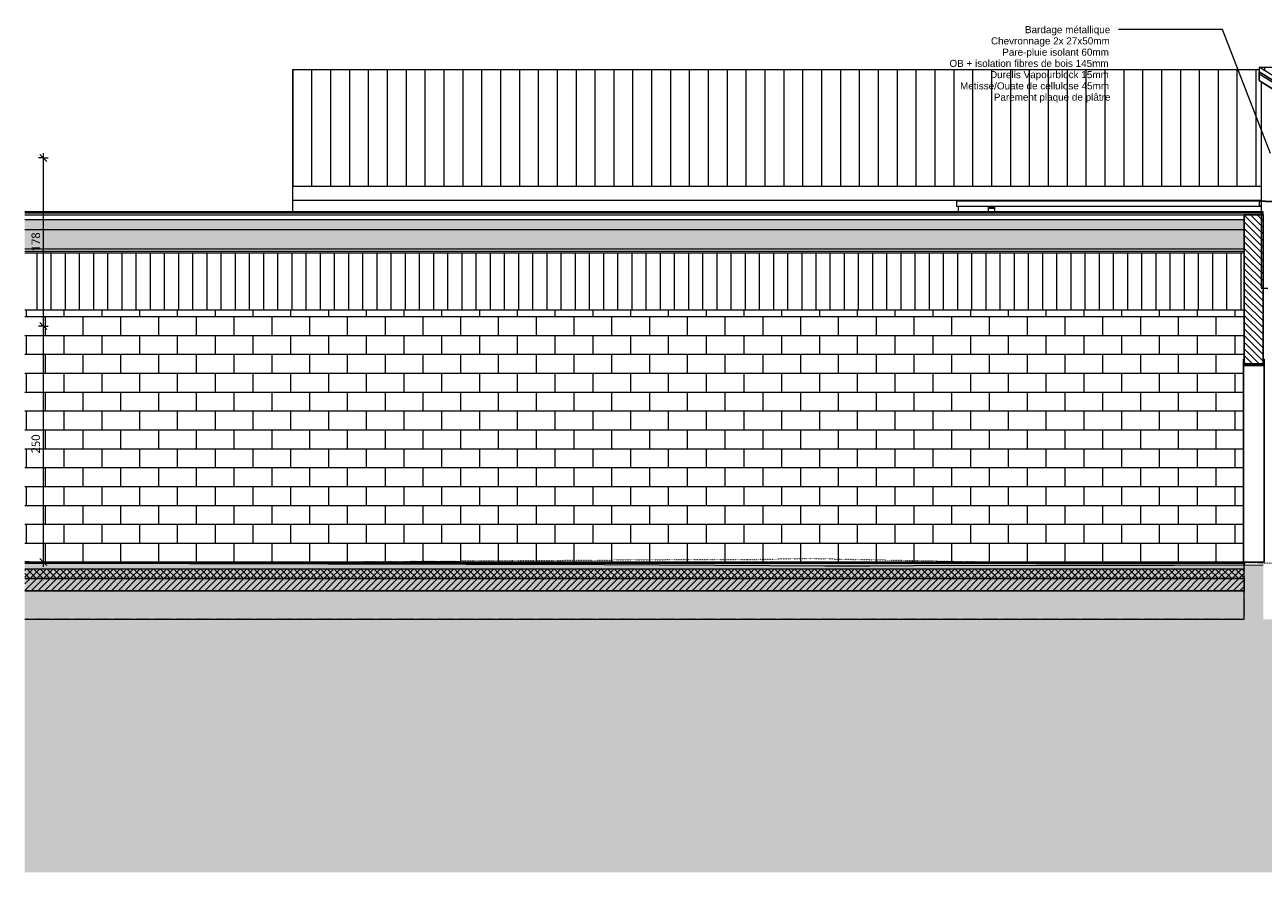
# Model space of a CAD drawing. Header units: millimetres. Extents: x -14541 to 215560, y -3285 to 6136.
# Tile 39 of 50: x 167192 to 180307, y -3285 to 5690. Entities that reach past the tile are written whole.
import ezdxf

# ---------------------------------------------------------------- set-up
doc = ezdxf.new("R2010")
doc.units = ezdxf.units.MM
doc.linetypes.add('A-pointilles', pattern=[0.53, 0, -0.53])
for name, color, linetype, lineweight in [('A-ANNO-DIMS', 211, 'Continuous', 9), ('A-ANNO-DIMS-50', 211, 'Continuous', 9), ('A-DOOR-FRAM', 31, 'Continuous', 25), ('A-FLOR', 192, 'Continuous', 13), ('A-FLOR-FNSH', 192, 'Continuous', 13), ('A-FLOR-MCUT', 51, 'Continuous', 13), ('A-FLOR-PATT', 8, 'Continuous', 13), ('A-ROOF', 132, 'Continuous', 13), ('A-ROOF-FNSH', 132, 'Continuous', 13), ('A-ROOF-PATT', 132, 'Continuous', 13), ('A-WALL', 113, 'Continuous', 13), ('A-WALL-FNSH', 113, 'Continuous', 13), ('A-WALL-PATT', 111, 'Continuous', 13), ('C-TOPO', 7, 'A-pointilles', 13), ('C-TOPO-FNSH', 192, 'A-pointilles', 13), ('C-TOPO-PATT', 8, 'Continuous', 100), ('G-ANNO-TEXT', 231, 'Continuous', 9), ('S-BEAM', 12, 'Continuous', 13)]:
    doc.layers.add(name, color=color, linetype=linetype, lineweight=lineweight)
doc.styles.add('Arial', font='arial.ttf', dxfattribs={"height": 75})
doc.styles.add('Trebuchet MS', font='trebuc.ttf', dxfattribs={"height": 90})
doc.dimstyles.new('Cotes100e_Intérieur', dxfattribs={"dimscale": 304.8, "dimtxt": 92.785582, "dimasz": 0.246063, "dimexe": 0.164042, "dimexo": 0.0625, "dimgap": 0.032808, "dimtad": 1, "dimdec": 0, "dimlfac": 0.1, "dimzin": 0, "dimdsep": 46, "dimtxsty": 'Trebuchet MS', "dimblk1": 'OBLIQUE', "dimblk2": 'OBLIQUE', "dimsah": 1, "dimcen": 0.09, "dimdle": 0.164042, "dimazin": 0, "dimtfac": 1, "dimtdec": 4, "dimtix": 1, "dimtmove": 0, "dimatfit": 3, "dimfxl": 0.164042, "dimfxlon": 1, "dimtvp": 1, "dimtolj": 1, "dimtzin": 0, "dimarcsym": 2})
pattern_1 = [(225, (165302.69, 3709.45), (-88.89959, -177.79988), [15.715, -110.008]), (225, (165269.35, 3631.66), (-88.89959, -177.79988), [15.715, -110.008]), (225, (165258.24, 3709.45), (-88.89959, -177.79988), [15.715, -110.008]), (225, (165224.9, 3631.66), (-88.89959, -177.79988), [15.715, -110.008]), (251.565, (165291.576, 3698.338), (-88.89985, -355.599625), [35.141, -245.986]), (251.565, (165280.463, 3665), (-88.89985, -355.599625), [35.141, -245.986]), (251.565, (165247.126, 3698.338), (-88.89985, -355.599625), [35.141, -245.986]), (251.565, (165236.013, 3665), (-88.89985, -355.599625), [35.141, -245.986]), (315, (165291.575, 3631.66), (-88.89959, 177.79988), [15.715, -110.008]), (315, (165258.24, 3709.45), (-88.89959, 177.79988), [15.715, -110.008]), (315, (165247.125, 3631.66), (-88.89959, 177.79988), [15.715, -110.008]), (315, (165213.79, 3709.45), (-88.89959, 177.79988), [15.715, -110.008]), (288.435, (165280.463, 3665), (-88.89985, 355.599625), [35.141, -245.986]), (288.435, (165269.35, 3698.338), (-88.89985, 355.599625), [35.141, -245.986]), (288.435, (165236.013, 3665), (-88.89985, 355.599625), [35.141, -245.986]), (288.435, (165224.9, 3698.337), (-88.89985, 355.599625), [35.141, -245.986])]

# ---------------------------------------------------------------- blocks, each defined once
blk = doc.blocks.new('Family - IfcBeam - PANNE-252042-COUPE DD_50')
at = {"layer": 'S-BEAM', "color": 10, "lineweight": 18}
blk.add_line((-11692, 4787), (-11692, 5066), dxfattribs=at)
blk = doc.blocks.new('Family - IfcBeam - PANNE-252146-COUPE DD_50')
at = {"layer": 'S-BEAM', "color": 10, "lineweight": 18}
for p, q in [((-11692, 4487), (-11692, 4505)), ((-11692, 4222), (-11692, 4487))]:
    blk.add_line(p, q, dxfattribs=at)
blk = doc.blocks.new('Family - IfcBeam - PANNE-252196-COUPE DD_50')
at = {"layer": 'S-BEAM', "color": 10, "lineweight": 18}
for p, q in [((-11692, 4770), (-11692, 4787)), ((-11692, 4505), (-11692, 4770))]:
    blk.add_line(p, q, dxfattribs=at)
blk = doc.blocks.new('Family - IfcBeam - CVT-252426-COUPE DD_50')
at = {"layer": 'S-BEAM', "color": 10, "lineweight": 18}
for p, q in [((-11692, 4127), (-11692, 4127)), ((-11692, 3902), (-11692, 3902))]:
    blk.add_line(p, q, dxfattribs=at)
blk = doc.blocks.new('Family - IfcBeam - PANNE-252546-COUPE DD_50')
at = {"layer": 'S-BEAM', "color": 10, "lineweight": 18}
for p, q in [((-11692, 3922), (-11692, 3940)), ((-11692, 3709), (-11692, 3922))]:
    blk.add_line(p, q, dxfattribs=at)
blk = doc.blocks.new('Family - IfcBeam - PANNE-252616-COUPE DD_50')
at = {"layer": 'S-BEAM', "color": 10, "lineweight": 18}
for p, q in [((-11692, 4205), (-11692, 4222)), ((-11692, 3940), (-11692, 4205))]:
    blk.add_line(p, q, dxfattribs=at)
blk = doc.blocks.new('GROUPE SCOLAIRE ST JULIEN - PRO - Ind A_importrevit_ifc-4-COUPE DD_50')
at = {"layer": 'S-BEAM', "color": 10, "lineweight": 18}
for name in ['Family - IfcBeam - PANNE-252042-COUPE DD_50', 'Family - IfcBeam - PANNE-252196-COUPE DD_50', 'Family - IfcBeam - PANNE-252146-COUPE DD_50', 'Family - IfcBeam - PANNE-252616-COUPE DD_50', 'Family - IfcBeam - CVT-252426-COUPE DD_50', 'Family - IfcBeam - PANNE-252546-COUPE DD_50']:
    blk.add_blockref(name, (0, 0), dxfattribs=at)
blk = doc.blocks.new('Ouverture en rectangle - Ouverture en rectangle 480cm-7347521-COUPE DD_50')
at = {"layer": 'A-DOOR-FRAM'}
for p, q in [((-1616, 2150), (-1626, 2150)), ((-1626, 2150), (-1626, 2080)), ((-1616, 2100), (-1616, 2150)), ((-1416, 2100), (-1616, 2100)), ((-1406, 2150), (-1416, 2150)), ((-1416, 2150), (-1416, 2100)), ((-1406, 2080), (-1406, 2150)), ((-1404, 2150), (-1406, 2150)), ((-1404, 0), (-1404, 2150)), ((-1626, 2080), (-1406, 2080)), ((-1624, 0), (-1624, 2080)), ((-1406, 2080), (-1404, 2080)), ((-1404, 2080), (-1404, 0)), ((-1414, 0), (-1614, 0))]:
    blk.add_line(p, q, dxfattribs=at)
blk = doc.blocks.new('DIMBLOCK15-COUPE DD_50')
at = {"layer": 'A-ANNO-DIMS-50'}
for p, q in [((167388, 4329), (167388, 2499)), ((167388, 4279), (167338, 4279)), ((167388, 4279), (167351, 4316)), ((167388, 4279), (167426, 4241)), ((167388, 4279), (167438, 4279)), ((167388, 2499), (167338, 2499)), ((167388, 2499), (167351, 2537)), ((167388, 2499), (167426, 2462)), ((167388, 2499), (167438, 2499))]:
    blk.add_line(p, q, dxfattribs=at)
at = {"layer": 'A-ANNO-DIMS-50', "color": 0, "insert": (167263, 3290), "char_height": 90, "width": 237.78, "attachment_point": 1, "rotation": 90, "line_spacing_factor": 1.048425, "style": 'Trebuchet MS'}
blk.add_mtext('178', dxfattribs=at)
blk = doc.blocks.new('_Oblique')
at = {"color": 0, "linetype": 'ByBlock', "lineweight": -2}
blk.add_line((-0.5, -0.5), (0.5, 0.5), dxfattribs=at)
blk = doc.blocks.new('DIMBLOCK16-COUPE DD_50')
at = {"layer": 'A-ANNO-DIMS-50'}
for p, q in [((167388, 2499), (167338, 2499)), ((167388, 2499), (167351, 2537)), ((167388, 2499), (167388, -50)), ((167388, 2499), (167426, 2462)), ((167388, 2499), (167438, 2499)), ((167388, 0), (167338, 0)), ((167388, 0), (167351, 38)), ((167388, 0), (167426, -37)), ((167388, 0), (167438, 0))]:
    blk.add_line(p, q, dxfattribs=at)
at = {"layer": 'A-ANNO-DIMS-50', "color": 0, "insert": (167263, 1150), "char_height": 90, "width": 237.78, "attachment_point": 1, "rotation": 90, "line_spacing_factor": 1.048425, "style": 'Trebuchet MS'}
blk.add_mtext('250', dxfattribs=at)

msp = doc.modelspace()

# ---------------------------------------------------------------- hatches: boundary and pattern name
at = {"layer": 'A-FLOR-PATT'}
h = msp.add_hatch(dxfattribs=at)
h.set_pattern_fill('FP_58', color=256, style=0, pattern_type=2)
h.set_pattern_definition([(0, (178283.4, 3183.113), (203.2, 50.8), [16.764, -135.636, 16.764, -135.636, -812.8]), (0, (178283.4, 3183.113), (203.2, 50.8), [-304.8, 16.764, -288.036, 16.764, -135.636, -355.6]), (0, (178283.4, 3183.113), (203.2, 50.8), [-762, 16.764, -84.836, 16.764, -237.236]), (120, (178359.6, 3208.513), (-145.5941, 150.57636), [16.764, -135.636, 16.764, -135.636, -812.8]), (120, (178359.6, 3208.513), (-145.5941, 150.57636), [-304.8, 16.764, -288.036, 16.764, -135.636, -355.6]), (120, (178359.6, 3208.513), (-145.5941, 150.57636), [-762, 16.764, -84.836, 16.764, -237.236]), (240, (178385, 3310.113), (-57.6059, -201.37636), [16.764, -135.636, 16.764, -135.636, -812.8]), (240, (178385, 3310.113), (-57.6059, -201.37636), [-304.8, 16.764, -288.036, 16.764, -135.636, -355.6]), (240, (178385, 3310.113), (-57.6059, -201.37636), [-762, 16.764, -84.836, 16.764, -237.236])])
h.paths.add_polyline_path([(175694, -75), (180106.4, -75), (180106.4, -15), (167191.7, -15), (167191.7, -75), (175505, -75)])
h = msp.add_hatch(dxfattribs=at)
h.set_pattern_fill('FP_60', color=256, angle=-225, style=0, pattern_type=2)
h.set_pattern_definition([(225, (165302.52, -2e-12), (35.35534, -35.35534), []), (315, (165302.52, -2e-12), (35.35534, 35.35534), [])])
h.paths.add_polyline_path([(175505, -175), (180106.4, -175), (180106.4, -75), (167191.7, -75), (167191.7, -175), (175127.1, -175)])
h = msp.add_hatch(dxfattribs=at)
h.set_pattern_fill('FP_61', color=256, angle=-225, style=0, pattern_type=2)
h.set_pattern_definition([(225, (165302.52, -2e-12), (35.35534, -35.35534), [])])
h.paths.add_polyline_path([(174749.3, -305), (180106.4, -305), (180106.4, -175), (167191.7, -175), (167191.7, -305), (174371.4, -305)])
h = msp.add_hatch(dxfattribs=at)
h.set_pattern_fill('FP_59', color=256, angle=-41.9872, style=0, pattern_type=2)
h.set_pattern_definition([(48.0128, (165212.518, -125.001), (1000.000123, 1125.000363), [16.817, -1664.886]), (4.9698, (165223.768, -112.5006), (-1500.0002544, -125.0019374), [28.859, -2856.991]), (312.5108, (165252.518, -110), (-1250.0084237, 1374.9927108), [20.349, -2014.504]), (87.2738, (165301.2677, -78.75), (-124.9955135, -2500.0002372), [26.28, -2601.695]), (112.8338, (165302.518, -52.5), (625.0042988, -1499.9985455), [25.769, -2551.172]), (177.2738, (165292.518, -28.7495), (2500.0002372, -124.9955135), [26.28, -2601.695]), (217.6938, (165266.268, -27.5006), (1625.0092492, 1249.9871502), [34.754, -3440.606]), (252.2558, (165238.768, -48.7496), (-874.977428, -2750.0070075), [32.811, -3248.29]), (301.4298, (165228.768, -80.0004), (1000.0070216, -1624.9956933), [26.369, -2610.509]), (355.2368, (165242.518, -102.5), (-1375.000835, 124.9897056), [30.104, -1475.095]), (42.3978, (165272.518, -105), (1499.9912593, 1375.0101043), [38.931, -3854.172]), (318.8141, (165177.518, -77.5), (875.000274, -749.999582), [13.288, -1315.48]), (351.4688, (165187.5183, -86.25), (-1624.9983925, 250.0125126), [25.28, -2502.689]), (44.9998, (165212.52, -90), (0.00044, 124.9995), [17.678, -159.099]), (23.1988, (165221.268, -105), (-624.999455, -250.002774), [9.52, -942.452]), (111.8018, (165230.018, -101.25), (125.00263, -374.999556), [13.463, -659.683]), (210.9638, (165225.018, -88.75), (-375.00016, -250.000118), [21.866, -707.003]), (341.5648, (165206.27, -100), (-249.999, 125.0015), [15.811, -379.473]), (196.3898, (165302.518, -101.25), (-1249.9981067, -375.0054432), [22.15, -2192.856]), (250.3458, (165281.268, -107.5), (500.008526, 1374.9965492), [18.583, -1839.676]), (113.1988, (165206.268, -125), (250.002774, -624.999455), [19.039, -932.932]), (163.6108, (165198.768, -107.4995), (1250.0020337, -374.9923533), [22.15, -2192.856]), (159.4438, (165302.518, -23.75), (624.999753, -250.001696), [21.36, -1046.641]), (114.7748, (165282.518, -16.25), (624.991955, -1375.003089), [17.897, -1771.83]), (246.8018, (165205.018, 0.0003), (-249.996229, -625.002073), [19.039, -932.932]), (197.3538, (165197.518, -17.5), (1625.0015577, 499.993372), [20.954, -2074.428]), (249.4438, (165266.268, 5e-05), (250.001696, 624.999753), [10.68, -1057.321]), (281.3098, (165212.518, -0.0001), (124.999346, -500.000337), [6.374, -631.004]), (345.9638, (165213.768, -6.25), (-374.999704, 124.999666), [25.769, -489.619]), (6.0088, (165238.768, -12.5005), (-1250.0000584, -124.9952635), [23.881, -2364.24]), (123.6898, (165225.018, -77.5), (124.99858, -250.00063), [18.028, -432.666]), (173.1568, (165215.0187, -62.5), (-2124.998503, 250.016252), [31.474, -3115.945]), (240.9458, (165183.768, -58.75), (499.993725, 875.00349), [12.87, -1274.084]), (269.9998, (165177.52, -70), (124.9996, -125.0004), [7.5, -117.5]), (300.2568, (165241.268, -16.25), (-500.0052535, 874.9969423), [17.365, -1719.19]), (228.0128, (165250.018, -31.2505), (-1000.000123, -1125.000363), [33.634, -1648.069]), (179.9998, (165227.52, -56.25), (-125.0004, -124.9996), [32.5, -92.5]), (145.3048, (165195.0184, -56.25), (1249.99914, -875.0012817), [19.764, -1956.659]), (74.0548, (165178.768, -45), (124.998327, 500.000298), [18.2, -891.813]), (27.6458, (165183.7684, -27.5), (2375.0040554, 1249.9930693), [29.633, -2933.684]), (355.4258, (165210.018, -13.7503), (1624.9994053, -125.0079832), [31.35, -3103.634])])
h.paths.add_polyline_path([(167191.7, -605), (180106.4, -605), (180106.4, -305), (167191.7, -305)])
at = {"layer": 'A-ROOF-PATT'}
h = msp.add_hatch(dxfattribs=at)
h.set_pattern_fill('FP_29', color=30, style=0, pattern_type=2)
h.set_pattern_definition([(90, (199232.88, 6641.05), (-200, 1e-14), [])])
h.paths.add_polyline_path([(200067.1, 3977.6), (203874.9, 3977.6), (203874.9, 5215.5), (203689.4, 5215.5), (203689.4, 4133.4), (201889.4, 4133.4), (201889.4, 5215.5), (201839.4, 5215.5), (201839.4, 4133.4), (200039.4, 4133.4), (200039.4, 5215.5), (199989.4, 5215.5), (199989.4, 4133.4), (198189.4, 4133.4), (198189.4, 5215.5), (198139.4, 5215.5), (198139.4, 4133.4), (196339.4, 4133.4), (196339.4, 5215.5), (196289.4, 5215.5), (196289.4, 4133.4), (195198.5, 4133.4), (195198.5, 3977.6), (200039.4, 3977.6)])
h.paths.add_polyline_path([(177772.3, 3977.6), (180287.1, 3977.6), (180287.1, 5086.4), (180265.1, 5100), (180265.1, 5215.5), (170030.7, 5215.5), (170030.7, 3977.6), (177394.4, 3977.6)])
h = msp.add_hatch(dxfattribs=at)
h.set_pattern_fill('FP_52', color=30, style=0, pattern_type=2)
h.set_pattern_definition([(90, (181722.71, 5585.1), (-200, 1e-14), [])])
h.paths.add_polyline_path([(186841.4, 4947.9), (194821.5, 4947.9), (195207.4, 5240), (180265.1, 5240), (180736.1, 4947.9), (185329.9, 4947.9)])
h = msp.add_hatch(dxfattribs=at)
h.set_pattern_fill('FP_56', color=256, angle=-225, style=0, pattern_type=2)
h.set_pattern_definition(pattern_1)
h.paths.add_polyline_path([(177961.2, 3523.2), (180106.4, 3523.2), (180106.4, 3626.7), (167191.7, 3626.7), (167191.7, 3523.2), (177772.3, 3523.2)])
h = msp.add_hatch(dxfattribs=at)
h.set_pattern_fill('FP_56', color=256, angle=-225, style=0, pattern_type=2)
h.set_pattern_definition(pattern_1)
h.paths.add_polyline_path([(177772.3, 3316.2), (180106.4, 3316.2), (180106.4, 3523.2), (167191.7, 3523.2), (167191.7, 3316.2), (177583.4, 3316.2)])
h = msp.add_hatch(dxfattribs=at)
h.set_pattern_fill('FP_57', color=256, style=0, pattern_type=2)
h.set_pattern_definition([(90, (181722.71, 2402.51), (-150, 9e-15), [])])
h.paths.add_polyline_path([(167191.7, 2668.5), (180106.4, 2668.5), (180106.4, 3274.8), (167191.7, 3274.8), (167191.7, 2986.8)])
at = {"layer": 'A-WALL-PATT'}
h = msp.add_hatch(dxfattribs=at)
h.set_pattern_fill('FP_55', color=256, angle=135, style=0, pattern_type=2)
h.set_pattern_definition([(135, (180306.353, 2057.993), (-35.3553, -35.3553), [])])
h.paths.add_polyline_path([(180106.4, 2100), (180306.4, 2100), (180306.4, 3678.4), (180106.4, 3678.4), (180106.4, 2228.1)])
h = msp.add_hatch(dxfattribs=at)
h.set_pattern_fill('FP_54', color=256, style=0, pattern_type=2)
h.set_pattern_definition([(0, (180298.48, 0), (0, 200), []), (90, (180298.47818, 0), (-0.30848, 200), [200, -200])])
h.paths.add_polyline_path([(180308.5, 2150), (180309.9, 2150), (180309.9, 2668.5), (180308.5, 2900), (180306.4, 2900), (180306.4, 2150), (180308.3, 2150)])
h = msp.add_hatch(dxfattribs=at)
h.set_pattern_fill('FP_53', color=256, style=0, pattern_type=2)
h.set_pattern_definition([(0, (180210.04, 0), (0, 200), []), (90, (180210.04, 0), (-200, 200), [200, -200])])
h.paths.add_polyline_path([(176260.8, 0), (180098.3, 0), (180098.3, 2080), (180096.4, 2080), (180096.4, 2150), (180106.4, 2150), (180106.4, 2668.5), (167191.7, 2668.5), (167191.7, 4.1), (167251.3, 0), (176166.3, 0)])
at = {"layer": 'C-TOPO-PATT', "lineweight": 13}
h = msp.add_hatch(dxfattribs=at)
h.set_pattern_fill('FP_69', color=256, style=0, pattern_type=2)
h.set_pattern_definition([(45, (181140.9, 6040.61), (213.84253, 356.40374), [1612.9, -806.45]), (135, (181140.9, 6040.61), (213.84253, -356.40374), [1612.9, -806.45])])
h.paths.add_polyline_path([(167191.7, -3284.9), (215560.1, -3284.9), (215560.1, -570.2), (214036.7, -532.1), (213843.4, -533.2), (207083.3, -42.9), (206860, -24.1), (206809.6, -20.7), (205357.4, -23.9), (200256.1, -35.2), (200093.9, -35.2), (200093.9, -605), (180308.3, -605), (180308.3, -34.4), (178433.6, -36.7), (176611.9, -41), (176071.8, -42.2), (175664.8, -42.4), (173143.3, -30.1), (167468.9, -15), (167191.7, 4.1), (167191.7, -1175.8)])

# ---------------------------------------------------------------- linework, layer by layer
at = {"layer": 'A-FLOR'}
for p, q in [((180106.4, 0), (180108.3, 0)), ((180109.9, 0), (180109.9, -9.6)), ((180109.9, -9.6), (180109.9, -34.6))]:
    msp.add_line(p, q, dxfattribs=at)
at = {"layer": 'A-FLOR-FNSH', "color": 7}
for p, q in [((180106.4, 0), (167191.7, 0)), ((180106.4, -175), (180106.4, 0)), ((180106.4, -605), (180106.4, -305)), ((167191.7, -605), (180106.4, -605))]:
    msp.add_line(p, q, dxfattribs=at)
at = {"layer": 'A-FLOR-FNSH', "color": 250, "lineweight": 25}
for p, q in [((180106.4, -175), (167191.7, -175)), ((180106.4, -305), (180106.4, -175)), ((180106.4, -305), (167191.7, -305))]:
    msp.add_line(p, q, dxfattribs=at)
at = {"layer": 'A-FLOR-MCUT'}
for p, q in [((180106.4, -15), (167191.7, -15)), ((180106.4, -75), (167191.7, -75))]:
    msp.add_line(p, q, dxfattribs=at)
at = {"layer": 'A-ROOF', "color": 30}
for p, q in [((170030.7, 5215.5), (180265.1, 5215.5)), ((170030.7, 3833.6), (170030.7, 5215.5)), ((180265.1, 5240), (195207.4, 5240)), ((180265.1, 5170), (180736.1, 4877.9)), ((180287.1, 3977.6), (170030.7, 3977.6)), ((170030.7, 3833.6), (180287.1, 3833.6))]:
    msp.add_line(p, q, dxfattribs=at)
at = {"layer": 'A-ROOF', "color": 20, "lineweight": 25}
for p, q in [((180265.1, 5190), (180265.1, 5100)), ((180265.1, 5190), (180736.1, 4897.9)), ((180265.1, 5100), (180287.1, 5086.4))]:
    msp.add_line(p, q, dxfattribs=at)
at = {"layer": 'A-ROOF'}
for p, q in [((167191.7, 3699.1), (180306.4, 3699.1)), ((167191.7, 3678.4), (180106.4, 3678.4)), ((167191.7, 3626.7), (180106.4, 3626.7)), ((167191.7, 3523.2), (180106.4, 3523.2)), ((167191.7, 3316.2), (180106.4, 3316.2)), ((167191.7, 3290.4), (180106.4, 3290.4))]:
    msp.add_line(p, q, dxfattribs=at)
at = {"layer": 'A-ROOF-FNSH', "color": 30}
for p, q in [((180736.1, 4947.9), (180265.1, 5240)), ((180265.1, 5240), (180265.1, 5190))]:
    msp.add_line(p, q, dxfattribs=at)
at = {"layer": 'A-ROOF-FNSH', "color": 7}
for p, q in [((180306.4, 3709.5), (167191.7, 3709.5)), ((180306.4, 3678.4), (180306.4, 3709.5)), ((167191.7, 3274.8), (180106.4, 3274.8))]:
    msp.add_line(p, q, dxfattribs=at)
at = {"layer": 'A-WALL', "color": 20, "lineweight": 25}
msp.add_line((180582.9, 4902.9), (180287.1, 5086.4), dxfattribs=at)
at = {"layer": 'A-WALL', "color": 30}
for p, q in [((177058.7, 3824.9), (177058.7, 3768)), ((177058.7, 3824.9), (180287.1, 3824.9)), ((177080.7, 3824.9), (177080.7, 3833.6)), ((177461.7, 3833.6), (177461.7, 3824.9)), ((177058.7, 3768), (180287.1, 3768)), ((177080.7, 3709.5), (177080.7, 3768)), ((177398.7, 3709.5), (177398.7, 3768)), ((177400.7, 3768), (177400.7, 3755)), ((177400.7, 3755), (177407.8, 3747.9)), ((177400.7, 3755), (177461.7, 3755)), ((177407.8, 3747.9), (177461.7, 3747.9)), ((177461.7, 3768), (177461.7, 3709.5))]:
    msp.add_line(p, q, dxfattribs=at)
at = {"layer": 'A-WALL', "color": 250, "lineweight": 25}
for p, q in [((180106.4, 3678.4), (180106.4, 2100)), ((180306.4, 3678.4), (180106.4, 3678.4)), ((180306.4, 2100), (180306.4, 3678.4)), ((180106.4, 2100), (180306.4, 2100))]:
    msp.add_line(p, q, dxfattribs=at)
at = {"layer": 'A-WALL'}
msp.add_line((180106.4, 2668.5), (167191.7, 2668.5), dxfattribs=at)
at = {"layer": 'A-WALL-FNSH', "color": 30}
for p, q in [((180287.1, 5086.4), (180287.1, 2900)), ((180609.1, 3806.9), (180265.1, 3824.9)), ((180265.1, 3824.9), (180265.1, 3768)), ((180267.1, 3822.8), (180607.1, 3805)), ((180267.1, 3772.8), (180267.1, 3822.8)), ((180265.1, 3768), (180275.5, 3778.5)), ((180274.1, 3779.9), (180267.1, 3772.8)), ((180275.5, 3778.5), (180274.1, 3779.9)), ((180287.1, 2900), (180356.1, 2900))]:
    msp.add_line(p, q, dxfattribs=at)
at = {"layer": 'C-TOPO', "color": 40}
for p, q in [((170130.3, 0), (174442.6, 28.3)), ((174442.6, 28.3), (174815.5, 28.5)), ((174815.5, 28.5), (174835.6, 28.5)), ((174835.6, 28.5), (174891.8, 27.9)), ((174891.8, 27.9), (175498.7, 37.4)), ((175498.7, 37.4), (177169.6, 4.8)), ((177169.6, 4.8), (177718.6, 0)), ((180109.9, -13.5), (180106.4, -9.6)), ((180109.9, -34.6), (180109.9, -13.5))]:
    msp.add_line(p, q, dxfattribs=at)
at = {"layer": 'C-TOPO-FNSH', "color": 7, "linetype": 'Continuous'}
for p, q in [((167468.9, -15), (167191.7, 4.1)), ((173330.9, -30.6), (167468.9, -15)), ((175664.8, -42.4), (173330.9, -30.6)), ((175790.6, -42.3), (175664.8, -42.4)), ((176142.6, -42.2), (175790.6, -42.3)), ((176611.9, -41), (176142.6, -42.2)), ((177904.2, -37.8), (176611.9, -41)), ((179213.2, -35.2), (177904.2, -37.8)), ((179365.3, -35.3), (179213.2, -35.2)), ((180308.3, -34.4), (179365.3, -35.3))]:
    msp.add_line(p, q, dxfattribs=at)
at = {"layer": 'C-TOPO-FNSH', "color": 40}
for p, q in [((182600.9, -19.7), (180106.4, -9.6)), ((180106.4, -9.6), (180106.4, -605)), ((180106.4, -605), (167191.7, -605))]:
    msp.add_line(p, q, dxfattribs=at)
at = {"layer": 'G-ANNO-TEXT', "color": 50}
for p, q in [((179876.1, 5637.9), (178775.8, 5637.9)), ((180383.6, 4325.6), (179876.1, 5637.9))]:
    msp.add_line(p, q, dxfattribs=at)

# ---------------------------------------------------------------- block references
at = {"color": 50, "lineweight": 5}
msp.add_blockref('GROUPE SCOLAIRE ST JULIEN - PRO - Ind A_importrevit_ifc-4-COUPE DD_50', (181722.7, 0), dxfattribs=at)
at = {"layer": 'A-DOOR-FRAM'}
msp.add_blockref('Ouverture en rectangle - Ouverture en rectangle 480cm-7347521-COUPE DD_50', (181722.7, 0), dxfattribs=at)

# ---------------------------------------------------------------- texts
at = {"layer": 'G-ANNO-TEXT', "color": 7, "char_height": 75, "attachment_point": 1, "style": 'Arial'}
for s, insert, width in [('Bardage métallique', (177784.6, 5675.4), 1078.27), ('Chevronnage 2x 27x50mm', (177424.1, 5556.4), 1515.189), ('Pare-pluie isolant 60mm', (177543.2, 5437.3), 1370.886), ('OB + isolation fibres de bois 145mm', (176984.2, 5318.2), 2048.312), ('Durelis Vapourblock 15mm', (177414.2, 5199.2), 1527.215), ('Metisse/Ouate de cellulose 45mm', (177096.7, 5080.1), 1912.025), ('Parement plaque de plâtre', (177453.9, 4961), 1479.113)]:
    msp.add_mtext(s, dxfattribs=dict(at, insert=insert, width=width))

# ---------------------------------------------------------------- dimensions: what is measured, and where the dimension line sits
at = {"layer": 'A-ANNO-DIMS'}
for base, p1, p2, override, picture, middle in [((167388, 2499.1), (167438, 4278.7), (167438, 2499.1), {"dimpost": '<>', "dimfxl": 1779.559162}, 'DIMBLOCK15-COUPE DD_50', (167332.2, 3388.9)), ((167388, 0), (167438, 2499.1), (167438, 0), {"dimpost": '<>', "dimfxl": 2499.094471}, 'DIMBLOCK16-COUPE DD_50', (167332.2, 1249.5))]:
    dim = msp.add_linear_dim(base=base, p1=p1, p2=p2, angle=90, dimstyle='Cotes100e_Intérieur', override=override, dxfattribs=at)
    dim.commit()
    dim.dimension.update_dxf_attribs({"geometry": picture, "text_midpoint": middle})

doc.saveas('drawing.dxf')
